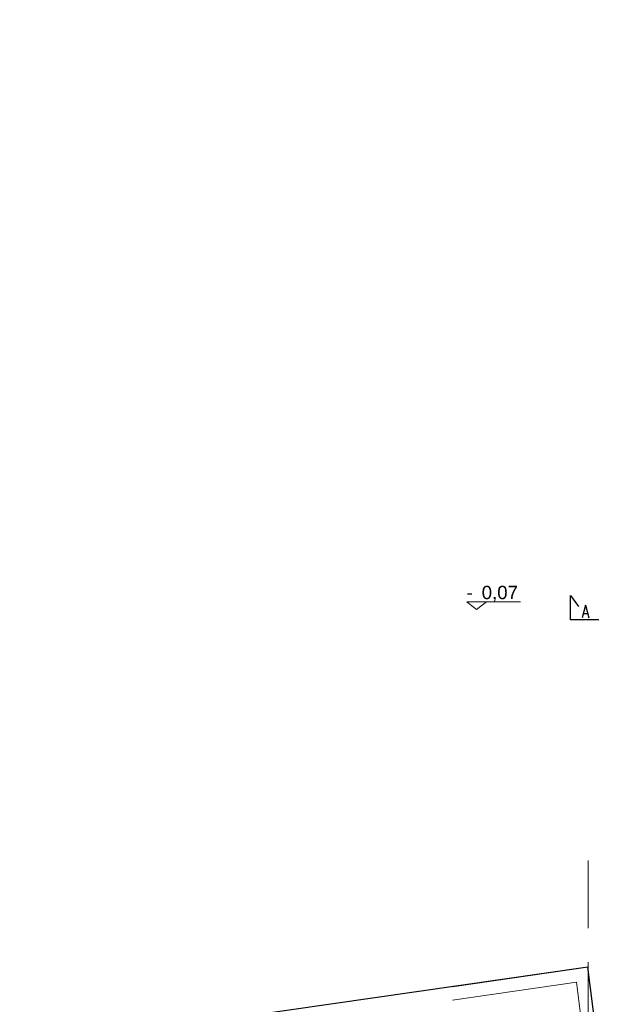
# Model space of a CAD drawing. Header units: millimetres. Extents: x -1096 to 3960, y -1899 to 666.
# Tile 9 of 75: x -1096 to -551, y -258 to 666. Entities that reach past the tile are written whole.
import ezdxf

# ---------------------------------------------------------------- set-up
doc = ezdxf.new("R2010")
doc.units = ezdxf.units.MM
doc.layers.add('_pomoc', color=17, linetype='Continuous', plot=False)
for name, color, linetype in [('A-ocieplenie', 6, 'Continuous'), ('A-opis', 7, 'Continuous'), ('A-ściany', 140, 'Continuous'), ('C00-00-00', 7, 'Continuous')]:
    doc.layers.add(name, color=color, linetype=linetype)
doc.layers.add('A-OPIS_det.', color=2, linetype='Continuous', lineweight=13)
doc.styles.add('Arch-Dim', font='romans.shx', dxfattribs={"width": 0.75})
doc.styles.add('ODNOŚNIKI', font='arial.ttf')

# ---------------------------------------------------------------- blocks, each defined once
blk = doc.blocks.new('ZNAK-POZIOM nap od góry')
at = {"ltscale": 5}
blk.add_lwpolyline([(8.23, 1.41), (-1.86, 1.41), (0, 0), (1.86, 1.41)], dxfattribs=at)
at = {"style": 'ODNOŚNIKI', "flags": 4}
for tag, p in [('ZNAK', (-1.5, 1.88)), ('POZIOM', (1.87, 1.88))]:
    blk.add_attdef(tag, p, '', height=2.5, dxfattribs=at)

msp = doc.modelspace()

# ---------------------------------------------------------------- linework, layer by layer
at = {"layer": '_pomoc'}
msp.add_lwpolyline([(161.072, 666.25), (-53.5, 666.25), (-53.5, -495.75), (-519.94, -563.006), (-562.949, -222.859), (-1045.518, -292.438), (-996.558, -632.086), (-1096.251, -646.457), (-905.334, -1741.806)], dxfattribs=at)
at = {"layer": 'A-ocieplenie', "lineweight": 0}
msp.add_lwpolyline([(-690.065, -241.187), (-562.949, -222.859), (-518.371, -575.415), (-525.55, -576.442)], dxfattribs=at)
at = {"layer": 'A-opis', "transparency": 33554679}
msp.add_lwpolyline([(-552.684, 103.09), (-579.281, 103.09), (-579.281, 125.921), (-571.749, 115.565)], dxfattribs=at)
at = {"layer": 'A-ściany', "lineweight": 0}
msp.add_lwpolyline([(-690.065, -253.816), (-573.762, -237.047), (-530.968, -577.231)], dxfattribs=at)
at = {"layer": 'C00-00-00', "lineweight": 0}
for points in [[(-562.641, -122.775), (-562.641, -186.279)], [(-562.641, -218.031), (-562.641, -281.534)]]:
    msp.add_lwpolyline(points, dxfattribs=at)

# ---------------------------------------------------------------- block references
at = {"layer": 'A-OPIS_det.'}
ref = msp.add_blockref('ZNAK-POZIOM nap od góry', (-667.375, 112.858), dxfattribs=dict(at, xscale=5, yscale=5, zscale=5))
ref.add_attrib('ZNAK', '-', (-676.818, 122.493), dxfattribs={"layer": '0', "height": 12.5, "style": 'ODNOŚNIKI', "flags": 4})
ref.add_attrib('POZIOM', '0,07', (-662.594, 122.493), dxfattribs={"layer": '0', "height": 12.5, "style": 'ODNOŚNIKI', "flags": 4})

# ---------------------------------------------------------------- texts
at = {"layer": 'A-opis', "color": 52, "insert": (-565.237, 110.906), "char_height": 12, "width": 9.32444, "attachment_point": 5, "style": 'Arch-Dim'}
msp.add_mtext('\\pxt4;A', dxfattribs=at)

doc.saveas('drawing.dxf')
